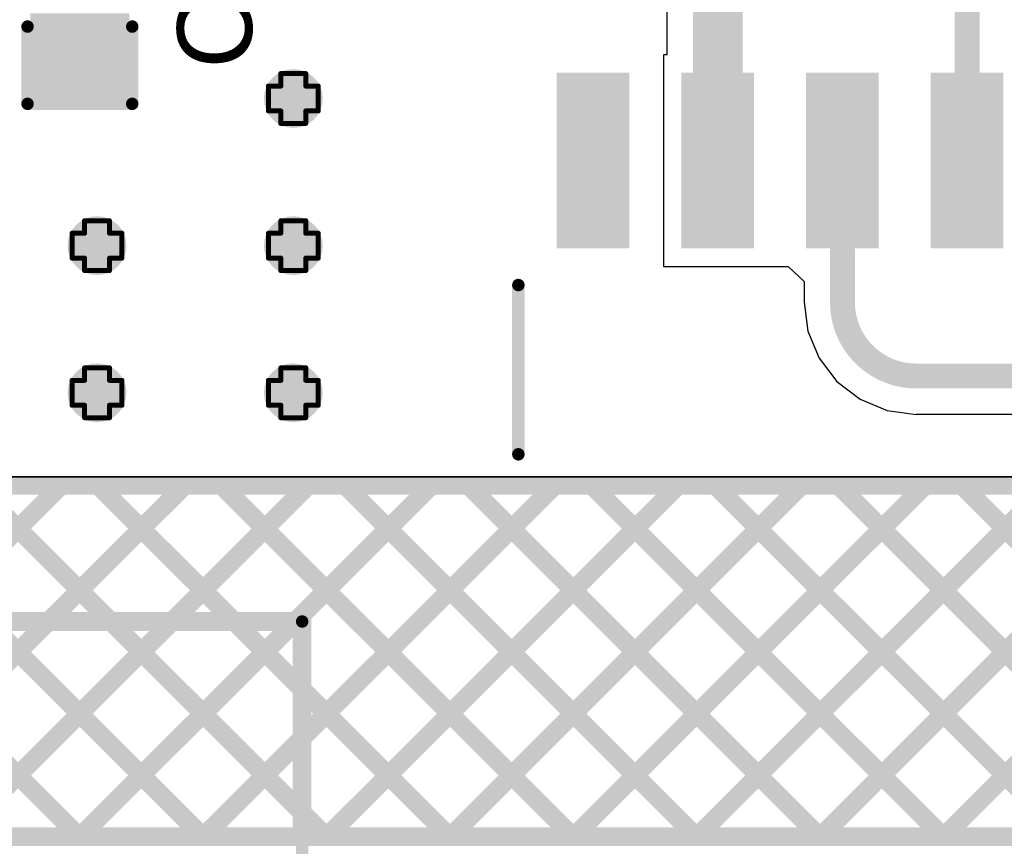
# Model space of a CAD drawing. Header units: inches. Extents: x -0.1 to 10.2, y 0 to 6.5.
# Tile 46 of 95: x 0.54 to 0.935, y 2.83 to 3.162. Entities that reach past the tile are written whole.
import ezdxf

# ---------------------------------------------------------------- set-up
doc = ezdxf.new("R2010")
doc.units = ezdxf.units.IN
doc.header["$MEASUREMENT"] = 0
for name, color, linetype in [('Bottom Layer', 5, 'Continuous'), ('Bottom Overlay', 54, 'Continuous'), ('Drill Drawing', 1, 'Continuous'), ('Top Layer', 1, 'Continuous'), ('Top Overlay', 2, 'Continuous'), ('Top Paste', 8, 'Continuous'), ('Top Solder', 216, 'Continuous'), ('Via Holes', 16, 'Continuous')]:
    doc.layers.add(name, color=color, linetype=linetype)
doc.styles.add('Arial', font='txt', dxfattribs={"height": 0.2})

# ---------------------------------------------------------------- blocks, each defined once
blk = doc.blocks.new('SOIC_16_300____14')
at = {"layer": 'Top Layer'}
for points in [[(-0.22441, -0.01319), (-0.15945, -0.01319), (-0.15945, -0.03681), (-0.22441, -0.03681)], [(-0.22441, -0.06319), (-0.15945, -0.06319), (-0.15945, -0.08681), (-0.22441, -0.08681)], [(-0.22441, -0.11319), (-0.15945, -0.11319), (-0.15945, -0.13681), (-0.22441, -0.13681)], [(-0.22441, -0.16319), (-0.15945, -0.16319), (-0.15945, -0.18681), (-0.22441, -0.18681)]]:
    blk.add_hatch(color=1, dxfattribs=at).paths.add_polyline_path(points)
at = {"layer": 'Top Paste'}
for points in [[(-0.22441, -0.01319), (-0.15945, -0.01319), (-0.15945, -0.03681), (-0.22441, -0.03681)], [(-0.22441, -0.06319), (-0.15945, -0.06319), (-0.15945, -0.08681), (-0.22441, -0.08681)], [(-0.22441, -0.11319), (-0.15945, -0.11319), (-0.15945, -0.13681), (-0.22441, -0.13681)], [(-0.22441, -0.16319), (-0.15945, -0.16319), (-0.15945, -0.18681), (-0.22441, -0.18681)]]:
    blk.add_hatch(color=8, dxfattribs=at).paths.add_polyline_path(points)
at = {"layer": 'Top Solder'}
for points in [[(-0.22717, -0.01043), (-0.15669, -0.01043), (-0.15669, -0.03957), (-0.22717, -0.03957)], [(-0.22717, -0.06043), (-0.15669, -0.06043), (-0.15669, -0.08957), (-0.22717, -0.08957)], [(-0.22717, -0.11043), (-0.15669, -0.11043), (-0.15669, -0.13957), (-0.22717, -0.13957)], [(-0.22717, -0.16043), (-0.15669, -0.16043), (-0.15669, -0.18957), (-0.22717, -0.18957)]]:
    blk.add_hatch(color=216, dxfattribs=at).paths.add_polyline_path(points)
blk = doc.blocks.new('X9555WV_2_12_6TV01_B_57')
at = {"layer": 'Bottom Overlay', "const_width": 0.005}
for points in [[(-0.755, -0.188), (-0.755, 0.17323)], [(0.755, 0.17323), (-0.755, 0.17323)]]:
    blk.add_lwpolyline(points, dxfattribs=at)
at = {"layer": 'Bottom Overlay', "const_width": 0.0025}
blk.add_lwpolyline([(-0.75625, 0.17323, 1), (-0.75375, 0.17323, 1)], format="xyb", close=True, dxfattribs=at)
blk.add_lwpolyline([(-0.75625, 0.17323, 1), (-0.75375, 0.17323, 1)], format="xyb", close=True, dxfattribs=at)
blk = doc.blocks.new('C___0603_88')
at = {"layer": 'Top Layer'}
for points in [[(-0.015, 0.0175), (-0.015, -0.0175), (-0.045, -0.0175), (-0.045, 0.0175)], [(0.045, 0.0175), (0.045, -0.0175), (0.015, -0.0175), (0.015, 0.0175)]]:
    blk.add_hatch(color=1, dxfattribs=at).paths.add_polyline_path(points)
at = {"layer": 'Top Paste'}
for points in [[(-0.015, 0.0175), (-0.015, -0.0175), (-0.045, -0.0175), (-0.045, 0.0175)], [(0.045, 0.0175), (0.045, -0.0175), (0.015, -0.0175), (0.015, 0.0175)]]:
    blk.add_hatch(color=8, dxfattribs=at).paths.add_polyline_path(points)
at = {"layer": 'Top Solder'}
for points in [[(-0.01264, 0.01986), (-0.01264, -0.01986), (-0.04736, -0.01986), (-0.04736, 0.01986)], [(0.04736, 0.01986), (0.04736, -0.01986), (0.01264, -0.01986), (0.01264, 0.01986)]]:
    blk.add_hatch(color=216, dxfattribs=at).paths.add_polyline_path(points)
at = {"layer": 'Top Overlay', "const_width": 0.005}
for points in [[(-0.049, 0.021), (-0.049, -0.021)], [(-0.018, 0.021), (-0.049, 0.021)], [(0.018, 0.021), (0.049, 0.021)], [(0.049, 0.021), (0.049, -0.021)], [(-0.049, -0.021), (-0.018, -0.021)], [(0.018, -0.021), (0.049, -0.021)]]:
    blk.add_lwpolyline(points, dxfattribs=at)
at = {"layer": 'Top Overlay', "const_width": 0.0025}
for points in [[(-0.05025, 0.021, 1), (-0.04775, 0.021, 1)], [(-0.05025, 0.021, 1), (-0.04775, 0.021, 1)], [(-0.01925, 0.021, 1), (-0.01675, 0.021, 1)], [(0.01675, 0.021, 1), (0.01925, 0.021, 1)], [(0.04775, 0.021, 1), (0.05025, 0.021, 1)], [(0.04775, 0.021, 1), (0.05025, 0.021, 1)], [(-0.05025, -0.021, 1), (-0.04775, -0.021, 1)], [(-0.05025, -0.021, 1), (-0.04775, -0.021, 1)], [(-0.01925, -0.021, 1), (-0.01675, -0.021, 1)], [(0.01675, -0.021, 1), (0.01925, -0.021, 1)], [(0.04775, -0.021, 1), (0.05025, -0.021, 1)], [(0.04775, -0.021, 1), (0.05025, -0.021, 1)]]:
    blk.add_lwpolyline(points, format="xyb", close=True, dxfattribs=at)

msp = doc.modelspace()

# ---------------------------------------------------------------- hatches: boundary and pattern name
at = {"layer": 'Bottom Layer'}
h = msp.add_hatch(color=5, dxfattribs=at)
edge = h.paths.add_edge_path()
edge.add_arc((0.64961, 3.13024), 0.01181, 0, 360)
h = msp.add_hatch(color=5, dxfattribs=at)
edge = h.paths.add_edge_path()
edge.add_arc((0.57087, 3.07118), 0.01181, 0, 360)
h = msp.add_hatch(color=5, dxfattribs=at)
edge = h.paths.add_edge_path()
edge.add_arc((0.64961, 3.07118), 0.01181, 0, 360)
h = msp.add_hatch(color=5, dxfattribs=at)
edge = h.paths.add_edge_path()
edge.add_arc((0.57087, 3.01213), 0.01181, 0, 360)
h = msp.add_hatch(color=5, dxfattribs=at)
edge = h.paths.add_edge_path()
edge.add_arc((0.64961, 3.01213), 0.01181, 0, 360)
at = {"layer": 'Top Layer'}
h = msp.add_hatch(color=1, dxfattribs=at)
edge = h.paths.add_edge_path()
edge.add_arc((0.64961, 3.13024), 0.01181, 0, 360)
h = msp.add_hatch(color=1, dxfattribs=at)
edge = h.paths.add_edge_path()
edge.add_arc((0.57087, 3.07118), 0.01181, 0, 360)
h = msp.add_hatch(color=1, dxfattribs=at)
edge = h.paths.add_edge_path()
edge.add_arc((0.64961, 3.07118), 0.01181, 0, 360)
h = msp.add_hatch(color=1, dxfattribs=at)
edge = h.paths.add_edge_path()
edge.add_arc((0.57087, 3.01213), 0.01181, 0, 360)
h = msp.add_hatch(color=1, dxfattribs=at)
edge = h.paths.add_edge_path()
edge.add_arc((0.64961, 3.01213), 0.01181, 0, 360)
at = {"layer": 'Via Holes'}
h = msp.add_hatch(color=7, dxfattribs=at)
edge = h.paths.add_edge_path()
edge.add_arc((0.64961, 3.13024), 0.00591, 0, 360)
h = msp.add_hatch(color=7, dxfattribs=at)
edge = h.paths.add_edge_path()
edge.add_arc((0.57087, 3.07118), 0.00591, 0, 360)
h = msp.add_hatch(color=7, dxfattribs=at)
edge = h.paths.add_edge_path()
edge.add_arc((0.64961, 3.07118), 0.00591, 0, 360)
h = msp.add_hatch(color=7, dxfattribs=at)
edge = h.paths.add_edge_path()
edge.add_arc((0.57087, 3.01213), 0.00591, 0, 360)
h = msp.add_hatch(color=7, dxfattribs=at)
edge = h.paths.add_edge_path()
edge.add_arc((0.64961, 3.01213), 0.00591, 0, 360)

# ---------------------------------------------------------------- linework, layer by layer
at = {"layer": 'Bottom Layer'}
msp.add_line((4.54592, 2.97828), (0.01529, 2.97828), dxfattribs=at)
at = {"layer": 'Bottom Overlay', "const_width": 0.0075}
for points in [[(0.02014, 2.975), (4.53992, 2.975)], [(0.50194, 2.92035), (0.55658, 2.975)], [(0.52179, 2.975), (0.57644, 2.92035)], [(0.55143, 2.92035), (0.60608, 2.975)], [(0.57129, 2.975), (0.62594, 2.92035)], [(0.60093, 2.92035), (0.65558, 2.975)], [(0.62079, 2.975), (0.76179, 2.834)], [(0.65043, 2.92035), (0.70507, 2.975)], [(0.65315, 2.87358), (0.75457, 2.975)], [(0.66307, 2.834), (0.80407, 2.975)], [(0.67029, 2.975), (0.81129, 2.834)], [(0.71257, 2.834), (0.85357, 2.975)], [(0.71978, 2.975), (0.86078, 2.834)], [(0.76206, 2.834), (0.90306, 2.975)], [(0.76928, 2.975), (0.91028, 2.834)], [(0.81156, 2.834), (0.95256, 2.975)], [(0.81878, 2.975), (0.95978, 2.834)], [(0.86106, 2.834), (1.00206, 2.975)], [(0.86828, 2.975), (1.00928, 2.834)], [(0.91056, 2.834), (1.05156, 2.975)], [(0.91777, 2.975), (1.05877, 2.834)], [(0.29192, 2.92035), (0.65315, 2.92035)], [(0.29192, 2.92035), (0.65315, 2.92035)], [(0.65315, 2.834), (0.65315, 2.92035)], [(0.65315, 2.834), (0.65315, 2.92035)], [(0.65315, 2.89315), (0.71229, 2.834)], [(0.65315, 2.84365), (0.66279, 2.834)], [(0.65315, 2.834), (1.2368, 2.834)]]:
    msp.add_lwpolyline(points, dxfattribs=at)
at = {"layer": 'Bottom Overlay', "const_width": 0.00375}
for points in [[(0.55471, 2.975, 1), (0.55846, 2.975, 1)], [(0.56942, 2.975, 1), (0.57317, 2.975, 1)], [(0.6042, 2.975, 1), (0.60795, 2.975, 1)], [(0.61891, 2.975, 1), (0.62266, 2.975, 1)], [(0.6537, 2.975, 1), (0.65745, 2.975, 1)], [(0.66841, 2.975, 1), (0.67216, 2.975, 1)], [(0.7032, 2.975, 1), (0.70695, 2.975, 1)], [(0.71791, 2.975, 1), (0.72166, 2.975, 1)], [(0.7527, 2.975, 1), (0.75645, 2.975, 1)], [(0.76741, 2.975, 1), (0.77116, 2.975, 1)], [(0.80219, 2.975, 1), (0.80594, 2.975, 1)], [(0.8169, 2.975, 1), (0.82065, 2.975, 1)], [(0.85169, 2.975, 1), (0.85544, 2.975, 1)], [(0.8664, 2.975, 1), (0.87015, 2.975, 1)], [(0.90119, 2.975, 1), (0.90494, 2.975, 1)], [(0.9159, 2.975, 1), (0.91965, 2.975, 1)], [(0.54956, 2.92035, 1), (0.55331, 2.92035, 1)], [(0.57457, 2.92035, 1), (0.57832, 2.92035, 1)], [(0.59906, 2.92035, 1), (0.60281, 2.92035, 1)], [(0.62406, 2.92035, 1), (0.62781, 2.92035, 1)], [(0.64855, 2.92035, 1), (0.6523, 2.92035, 1)], [(0.65127, 2.92035, 1), (0.65502, 2.92035, 1)], [(0.65127, 2.92035, 1), (0.65502, 2.92035, 1)], [(0.65127, 2.92035, 1), (0.65502, 2.92035, 1)], [(0.65127, 2.92035, 1), (0.65502, 2.92035, 1)], [(0.65127, 2.89315, 1), (0.65502, 2.89315, 1)], [(0.65127, 2.87358, 1), (0.65502, 2.87358, 1)], [(0.65127, 2.84365, 1), (0.65502, 2.84365, 1)], [(0.65127, 2.834, 1), (0.65502, 2.834, 1)], [(0.65127, 2.834, 1), (0.65502, 2.834, 1)], [(0.65127, 2.834, 1), (0.65502, 2.834, 1)], [(0.66092, 2.834, 1), (0.66467, 2.834, 1)], [(0.66119, 2.834, 1), (0.66494, 2.834, 1)], [(0.71042, 2.834, 1), (0.71417, 2.834, 1)], [(0.71069, 2.834, 1), (0.71444, 2.834, 1)], [(0.75991, 2.834, 1), (0.76366, 2.834, 1)], [(0.76019, 2.834, 1), (0.76394, 2.834, 1)], [(0.80941, 2.834, 1), (0.81316, 2.834, 1)], [(0.80969, 2.834, 1), (0.81344, 2.834, 1)], [(0.85891, 2.834, 1), (0.86266, 2.834, 1)], [(0.85918, 2.834, 1), (0.86293, 2.834, 1)], [(0.90841, 2.834, 1), (0.91216, 2.834, 1)], [(0.90868, 2.834, 1), (0.91243, 2.834, 1)]]:
    msp.add_lwpolyline(points, format="xyb", close=True, dxfattribs=at)
at = {"layer": 'Drill Drawing', "const_width": 0.002}
for points in [[(0.64461, 3.13524), (0.64461, 3.14024)], [(0.64461, 3.14024), (0.65461, 3.14024)], [(0.65461, 3.13524), (0.65461, 3.14024)], [(0.63961, 3.12524), (0.63961, 3.13524)], [(0.63961, 3.13524), (0.64461, 3.13524)], [(0.65461, 3.13524), (0.65961, 3.13524)], [(0.65961, 3.12524), (0.65961, 3.13524)], [(0.63961, 3.12524), (0.64461, 3.12524)], [(0.64461, 3.12024), (0.64461, 3.12524)], [(0.65461, 3.12524), (0.65961, 3.12524)], [(0.65461, 3.12024), (0.65461, 3.12524)], [(0.64461, 3.12024), (0.65461, 3.12024)], [(0.56587, 3.07618), (0.56587, 3.08118)], [(0.56587, 3.08118), (0.57587, 3.08118)], [(0.57587, 3.07618), (0.57587, 3.08118)], [(0.64461, 3.07618), (0.64461, 3.08118)], [(0.64461, 3.08118), (0.65461, 3.08118)], [(0.65461, 3.07618), (0.65461, 3.08118)], [(0.56087, 3.06618), (0.56087, 3.07618)], [(0.56087, 3.07618), (0.56587, 3.07618)], [(0.57587, 3.07618), (0.58087, 3.07618)], [(0.58087, 3.06618), (0.58087, 3.07618)], [(0.63961, 3.06618), (0.63961, 3.07618)], [(0.63961, 3.07618), (0.64461, 3.07618)], [(0.65461, 3.07618), (0.65961, 3.07618)], [(0.65961, 3.06618), (0.65961, 3.07618)], [(0.56087, 3.06618), (0.56587, 3.06618)], [(0.56587, 3.06118), (0.56587, 3.06618)], [(0.57587, 3.06618), (0.58087, 3.06618)], [(0.57587, 3.06118), (0.57587, 3.06618)], [(0.63961, 3.06618), (0.64461, 3.06618)], [(0.64461, 3.06118), (0.64461, 3.06618)], [(0.65461, 3.06618), (0.65961, 3.06618)], [(0.65461, 3.06118), (0.65461, 3.06618)], [(0.56587, 3.06118), (0.57587, 3.06118)], [(0.64461, 3.06118), (0.65461, 3.06118)], [(0.56587, 3.01713), (0.56587, 3.02213)], [(0.56587, 3.02213), (0.57587, 3.02213)], [(0.57587, 3.01713), (0.57587, 3.02213)], [(0.64461, 3.01713), (0.64461, 3.02213)], [(0.64461, 3.02213), (0.65461, 3.02213)], [(0.65461, 3.01713), (0.65461, 3.02213)], [(0.56087, 3.00713), (0.56087, 3.01713)], [(0.56087, 3.01713), (0.56587, 3.01713)], [(0.57587, 3.01713), (0.58087, 3.01713)], [(0.58087, 3.00713), (0.58087, 3.01713)], [(0.63961, 3.00713), (0.63961, 3.01713)], [(0.63961, 3.01713), (0.64461, 3.01713)], [(0.65461, 3.01713), (0.65961, 3.01713)], [(0.65961, 3.00713), (0.65961, 3.01713)], [(0.56087, 3.00713), (0.56587, 3.00713)], [(0.56587, 3.00213), (0.56587, 3.00713)], [(0.57587, 3.00713), (0.58087, 3.00713)], [(0.57587, 3.00213), (0.57587, 3.00713)], [(0.63961, 3.00713), (0.64461, 3.00713)], [(0.64461, 3.00213), (0.64461, 3.00713)], [(0.65461, 3.00713), (0.65961, 3.00713)], [(0.65461, 3.00213), (0.65461, 3.00713)], [(0.56587, 3.00213), (0.57587, 3.00213)], [(0.64461, 3.00213), (0.65461, 3.00213)]]:
    msp.add_lwpolyline(points, dxfattribs=at)
at = {"layer": 'Drill Drawing', "const_width": 0.001}
for points in [[(0.64411, 3.14024, 1), (0.64511, 3.14024, 1)], [(0.64411, 3.14024, 1), (0.64511, 3.14024, 1)], [(0.65411, 3.14024, 1), (0.65511, 3.14024, 1)], [(0.65411, 3.14024, 1), (0.65511, 3.14024, 1)], [(0.63911, 3.13524, 1), (0.64011, 3.13524, 1)], [(0.63911, 3.13524, 1), (0.64011, 3.13524, 1)], [(0.64411, 3.13524, 1), (0.64511, 3.13524, 1)], [(0.64411, 3.13524, 1), (0.64511, 3.13524, 1)], [(0.65411, 3.13524, 1), (0.65511, 3.13524, 1)], [(0.65411, 3.13524, 1), (0.65511, 3.13524, 1)], [(0.65911, 3.13524, 1), (0.66011, 3.13524, 1)], [(0.65911, 3.13524, 1), (0.66011, 3.13524, 1)], [(0.63911, 3.12524, 1), (0.64011, 3.12524, 1)], [(0.63911, 3.12524, 1), (0.64011, 3.12524, 1)], [(0.64411, 3.12524, 1), (0.64511, 3.12524, 1)], [(0.64411, 3.12524, 1), (0.64511, 3.12524, 1)], [(0.65411, 3.12524, 1), (0.65511, 3.12524, 1)], [(0.65411, 3.12524, 1), (0.65511, 3.12524, 1)], [(0.65911, 3.12524, 1), (0.66011, 3.12524, 1)], [(0.65911, 3.12524, 1), (0.66011, 3.12524, 1)], [(0.64411, 3.12024, 1), (0.64511, 3.12024, 1)], [(0.64411, 3.12024, 1), (0.64511, 3.12024, 1)], [(0.65411, 3.12024, 1), (0.65511, 3.12024, 1)], [(0.65411, 3.12024, 1), (0.65511, 3.12024, 1)], [(0.56537, 3.08118, 1), (0.56637, 3.08118, 1)], [(0.56537, 3.08118, 1), (0.56637, 3.08118, 1)], [(0.57537, 3.08118, 1), (0.57637, 3.08118, 1)], [(0.57537, 3.08118, 1), (0.57637, 3.08118, 1)], [(0.64411, 3.08118, 1), (0.64511, 3.08118, 1)], [(0.64411, 3.08118, 1), (0.64511, 3.08118, 1)], [(0.65411, 3.08118, 1), (0.65511, 3.08118, 1)], [(0.65411, 3.08118, 1), (0.65511, 3.08118, 1)], [(0.56037, 3.07618, 1), (0.56137, 3.07618, 1)], [(0.56037, 3.07618, 1), (0.56137, 3.07618, 1)], [(0.56537, 3.07618, 1), (0.56637, 3.07618, 1)], [(0.56537, 3.07618, 1), (0.56637, 3.07618, 1)], [(0.57537, 3.07618, 1), (0.57637, 3.07618, 1)], [(0.57537, 3.07618, 1), (0.57637, 3.07618, 1)], [(0.58037, 3.07618, 1), (0.58137, 3.07618, 1)], [(0.58037, 3.07618, 1), (0.58137, 3.07618, 1)], [(0.63911, 3.07618, 1), (0.64011, 3.07618, 1)], [(0.63911, 3.07618, 1), (0.64011, 3.07618, 1)], [(0.64411, 3.07618, 1), (0.64511, 3.07618, 1)], [(0.64411, 3.07618, 1), (0.64511, 3.07618, 1)], [(0.65411, 3.07618, 1), (0.65511, 3.07618, 1)], [(0.65411, 3.07618, 1), (0.65511, 3.07618, 1)], [(0.65911, 3.07618, 1), (0.66011, 3.07618, 1)], [(0.65911, 3.07618, 1), (0.66011, 3.07618, 1)], [(0.56037, 3.06618, 1), (0.56137, 3.06618, 1)], [(0.56037, 3.06618, 1), (0.56137, 3.06618, 1)], [(0.56537, 3.06618, 1), (0.56637, 3.06618, 1)], [(0.56537, 3.06618, 1), (0.56637, 3.06618, 1)], [(0.57537, 3.06618, 1), (0.57637, 3.06618, 1)], [(0.57537, 3.06618, 1), (0.57637, 3.06618, 1)], [(0.58037, 3.06618, 1), (0.58137, 3.06618, 1)], [(0.58037, 3.06618, 1), (0.58137, 3.06618, 1)], [(0.63911, 3.06618, 1), (0.64011, 3.06618, 1)], [(0.63911, 3.06618, 1), (0.64011, 3.06618, 1)], [(0.64411, 3.06618, 1), (0.64511, 3.06618, 1)], [(0.64411, 3.06618, 1), (0.64511, 3.06618, 1)], [(0.65411, 3.06618, 1), (0.65511, 3.06618, 1)], [(0.65411, 3.06618, 1), (0.65511, 3.06618, 1)], [(0.65911, 3.06618, 1), (0.66011, 3.06618, 1)], [(0.65911, 3.06618, 1), (0.66011, 3.06618, 1)], [(0.56537, 3.06118, 1), (0.56637, 3.06118, 1)], [(0.56537, 3.06118, 1), (0.56637, 3.06118, 1)], [(0.57537, 3.06118, 1), (0.57637, 3.06118, 1)], [(0.57537, 3.06118, 1), (0.57637, 3.06118, 1)], [(0.64411, 3.06118, 1), (0.64511, 3.06118, 1)], [(0.64411, 3.06118, 1), (0.64511, 3.06118, 1)], [(0.65411, 3.06118, 1), (0.65511, 3.06118, 1)], [(0.65411, 3.06118, 1), (0.65511, 3.06118, 1)], [(0.56537, 3.02213, 1), (0.56637, 3.02213, 1)], [(0.56537, 3.02213, 1), (0.56637, 3.02213, 1)], [(0.57537, 3.02213, 1), (0.57637, 3.02213, 1)], [(0.57537, 3.02213, 1), (0.57637, 3.02213, 1)], [(0.64411, 3.02213, 1), (0.64511, 3.02213, 1)], [(0.64411, 3.02213, 1), (0.64511, 3.02213, 1)], [(0.65411, 3.02213, 1), (0.65511, 3.02213, 1)], [(0.65411, 3.02213, 1), (0.65511, 3.02213, 1)], [(0.56037, 3.01713, 1), (0.56137, 3.01713, 1)], [(0.56037, 3.01713, 1), (0.56137, 3.01713, 1)], [(0.56537, 3.01713, 1), (0.56637, 3.01713, 1)], [(0.56537, 3.01713, 1), (0.56637, 3.01713, 1)], [(0.57537, 3.01713, 1), (0.57637, 3.01713, 1)], [(0.57537, 3.01713, 1), (0.57637, 3.01713, 1)], [(0.58037, 3.01713, 1), (0.58137, 3.01713, 1)], [(0.58037, 3.01713, 1), (0.58137, 3.01713, 1)], [(0.63911, 3.01713, 1), (0.64011, 3.01713, 1)], [(0.63911, 3.01713, 1), (0.64011, 3.01713, 1)], [(0.64411, 3.01713, 1), (0.64511, 3.01713, 1)], [(0.64411, 3.01713, 1), (0.64511, 3.01713, 1)], [(0.65411, 3.01713, 1), (0.65511, 3.01713, 1)], [(0.65411, 3.01713, 1), (0.65511, 3.01713, 1)], [(0.65911, 3.01713, 1), (0.66011, 3.01713, 1)], [(0.65911, 3.01713, 1), (0.66011, 3.01713, 1)], [(0.56037, 3.00713, 1), (0.56137, 3.00713, 1)], [(0.56037, 3.00713, 1), (0.56137, 3.00713, 1)], [(0.56537, 3.00713, 1), (0.56637, 3.00713, 1)], [(0.56537, 3.00713, 1), (0.56637, 3.00713, 1)], [(0.57537, 3.00713, 1), (0.57637, 3.00713, 1)], [(0.57537, 3.00713, 1), (0.57637, 3.00713, 1)], [(0.58037, 3.00713, 1), (0.58137, 3.00713, 1)], [(0.58037, 3.00713, 1), (0.58137, 3.00713, 1)], [(0.63911, 3.00713, 1), (0.64011, 3.00713, 1)], [(0.63911, 3.00713, 1), (0.64011, 3.00713, 1)], [(0.64411, 3.00713, 1), (0.64511, 3.00713, 1)], [(0.64411, 3.00713, 1), (0.64511, 3.00713, 1)], [(0.65411, 3.00713, 1), (0.65511, 3.00713, 1)], [(0.65411, 3.00713, 1), (0.65511, 3.00713, 1)], [(0.65911, 3.00713, 1), (0.66011, 3.00713, 1)], [(0.65911, 3.00713, 1), (0.66011, 3.00713, 1)], [(0.56537, 3.00213, 1), (0.56637, 3.00213, 1)], [(0.56537, 3.00213, 1), (0.56637, 3.00213, 1)], [(0.57537, 3.00213, 1), (0.57637, 3.00213, 1)], [(0.57537, 3.00213, 1), (0.57637, 3.00213, 1)], [(0.64411, 3.00213, 1), (0.64511, 3.00213, 1)], [(0.64411, 3.00213, 1), (0.64511, 3.00213, 1)], [(0.65411, 3.00213, 1), (0.65511, 3.00213, 1)], [(0.65411, 3.00213, 1), (0.65511, 3.00213, 1)]]:
    msp.add_lwpolyline(points, format="xyb", close=True, dxfattribs=at)
at = {"layer": 'Top Layer'}
for p, q in [((0.79949, 3.18116), (0.79949, 3.1478)), ((0.79949, 3.1478), (0.79807, 3.1478)), ((0.79807, 3.1478), (0.79807, 3.06283)), ((0.79807, 3.06283), (0.84007, 3.06283)), ((0.84007, 3.06283), (0.84169, 3.06283)), ((0.84169, 3.06283), (0.84807, 3.06283)), ((0.84807, 3.06283), (0.85459, 3.05686)), ((0.85459, 3.05686), (0.85459, 3.04848)), ((0.85459, 3.04848), (0.8545, 3.04848)), ((0.8545, 3.04848), (0.85603, 3.03683)), ((0.85603, 3.03683), (0.86052, 3.02598)), ((0.86052, 3.02598), (0.86768, 3.01666)), ((0.86768, 3.01666), (0.87699, 3.00951)), ((0.87699, 3.00951), (0.88785, 3.00501)), ((0.88785, 3.00501), (0.89949, 3.00348)), ((0.89949, 3.00348), (0.89949, 3.00357)), ((0.89949, 3.00357), (1.631, 3.00357)), ((4.54592, 2.97836), (0.1492, 2.97836))]:
    msp.add_line(p, q, dxfattribs=at)
for points, const_width in [([(0.81988, 3.10139), (0.81988, 3.2061)], 0.02), ([(0.91988, 3.10531), (0.91988, 3.2088)], 0.01), ([(0.86988, 3.04848), (0.86988, 3.10139)], 0.01), ([(0.89949, 3.01886), (1.631, 3.01886)], 0.01)]:
    msp.add_lwpolyline(points, dxfattribs=dict(at, const_width=const_width))
for points, const_width in [([(0.81488, 3.10139, 1), (0.82488, 3.10139, 1)], 0.01), ([(0.91738, 3.10531, 1), (0.92238, 3.10531, 1)], 0.005), ([(0.86738, 3.10139, 1), (0.87238, 3.10139, 1)], 0.005), ([(0.86738, 3.04848, 1), (0.87238, 3.04848, 1)], 0.005), ([(0.86738, 3.04848, 1), (0.87238, 3.04848, 1)], 0.005), ([(0.89699, 3.01886, 1), (0.90199, 3.01886, 1)], 0.005), ([(0.89699, 3.01886, 1), (0.90199, 3.01886, 1)], 0.005)]:
    msp.add_lwpolyline(points, format="xyb", close=True, dxfattribs=dict(at, const_width=const_width))
at = {"layer": 'Top Layer', "const_width": 0.01}
msp.add_lwpolyline([(0.89949, 3.01886, -0.414214), (0.86988, 3.04848)], format="xyb", dxfattribs=at)
at = {"layer": 'Top Overlay'}
for points, const_width in [([(0.73988, 2.98745), (0.73988, 3.05539)], 0.005), ([(0.139, 2.975), (4.54592, 2.975)], 0.0075), ([(0.41558, 2.834), (0.55658, 2.975)], 0.0075), ([(0.4228, 2.975), (0.5638, 2.834)], 0.0075), ([(0.46508, 2.834), (0.60608, 2.975)], 0.0075), ([(0.4723, 2.975), (0.6133, 2.834)], 0.0075), ([(0.51458, 2.834), (0.65558, 2.975)], 0.0075), ([(0.52179, 2.975), (0.66279, 2.834)], 0.0075), ([(0.56407, 2.834), (0.70507, 2.975)], 0.0075), ([(0.57129, 2.975), (0.71229, 2.834)], 0.0075), ([(0.61357, 2.834), (0.75457, 2.975)], 0.0075), ([(0.62079, 2.975), (0.76179, 2.834)], 0.0075), ([(0.66307, 2.834), (0.80407, 2.975)], 0.0075), ([(0.67029, 2.975), (0.81129, 2.834)], 0.0075), ([(0.71257, 2.834), (0.85357, 2.975)], 0.0075), ([(0.71978, 2.975), (0.86078, 2.834)], 0.0075), ([(0.76206, 2.834), (0.90306, 2.975)], 0.0075), ([(0.76928, 2.975), (0.91028, 2.834)], 0.0075), ([(0.81156, 2.834), (0.95256, 2.975)], 0.0075), ([(0.81878, 2.975), (0.95978, 2.834)], 0.0075), ([(0.86106, 2.834), (1.00206, 2.975)], 0.0075), ([(0.86828, 2.975), (1.00928, 2.834)], 0.0075), ([(0.91056, 2.834), (1.05156, 2.975)], 0.0075), ([(0.91777, 2.975), (1.05877, 2.834)], 0.0075), ([(0.255, 2.834), (4.42345, 2.834)], 0.0075)]:
    msp.add_lwpolyline(points, dxfattribs=dict(at, const_width=const_width))
for points, const_width in [([(0.73863, 3.05539, 1), (0.74113, 3.05539, 1)], 0.0025), ([(0.73863, 2.98745, 1), (0.74113, 2.98745, 1)], 0.0025), ([(0.55471, 2.975, 1), (0.55846, 2.975, 1)], 0.00375), ([(0.56942, 2.975, 1), (0.57317, 2.975, 1)], 0.00375), ([(0.6042, 2.975, 1), (0.60795, 2.975, 1)], 0.00375), ([(0.61891, 2.975, 1), (0.62266, 2.975, 1)], 0.00375), ([(0.6537, 2.975, 1), (0.65745, 2.975, 1)], 0.00375), ([(0.66841, 2.975, 1), (0.67216, 2.975, 1)], 0.00375), ([(0.7032, 2.975, 1), (0.70695, 2.975, 1)], 0.00375), ([(0.71791, 2.975, 1), (0.72166, 2.975, 1)], 0.00375), ([(0.7527, 2.975, 1), (0.75645, 2.975, 1)], 0.00375), ([(0.76741, 2.975, 1), (0.77116, 2.975, 1)], 0.00375), ([(0.80219, 2.975, 1), (0.80594, 2.975, 1)], 0.00375), ([(0.8169, 2.975, 1), (0.82065, 2.975, 1)], 0.00375), ([(0.85169, 2.975, 1), (0.85544, 2.975, 1)], 0.00375), ([(0.8664, 2.975, 1), (0.87015, 2.975, 1)], 0.00375), ([(0.90119, 2.975, 1), (0.90494, 2.975, 1)], 0.00375), ([(0.9159, 2.975, 1), (0.91965, 2.975, 1)], 0.00375), ([(0.56192, 2.834, 1), (0.56567, 2.834, 1)], 0.00375), ([(0.5622, 2.834, 1), (0.56595, 2.834, 1)], 0.00375), ([(0.61142, 2.834, 1), (0.61517, 2.834, 1)], 0.00375), ([(0.6117, 2.834, 1), (0.61545, 2.834, 1)], 0.00375), ([(0.66092, 2.834, 1), (0.66467, 2.834, 1)], 0.00375), ([(0.66119, 2.834, 1), (0.66494, 2.834, 1)], 0.00375), ([(0.71042, 2.834, 1), (0.71417, 2.834, 1)], 0.00375), ([(0.71069, 2.834, 1), (0.71444, 2.834, 1)], 0.00375), ([(0.75991, 2.834, 1), (0.76366, 2.834, 1)], 0.00375), ([(0.76019, 2.834, 1), (0.76394, 2.834, 1)], 0.00375), ([(0.80941, 2.834, 1), (0.81316, 2.834, 1)], 0.00375), ([(0.80969, 2.834, 1), (0.81344, 2.834, 1)], 0.00375), ([(0.85891, 2.834, 1), (0.86266, 2.834, 1)], 0.00375), ([(0.85918, 2.834, 1), (0.86293, 2.834, 1)], 0.00375), ([(0.90841, 2.834, 1), (0.91216, 2.834, 1)], 0.00375), ([(0.90868, 2.834, 1), (0.91243, 2.834, 1)], 0.00375)]:
    msp.add_lwpolyline(points, format="xyb", close=True, dxfattribs=dict(at, const_width=const_width))

# ---------------------------------------------------------------- block references
for name, p, rotation in [('C___0603_88', (0.564, 3.1771), 90), ('SOIC_16_300____14', (0.94488, 2.91339), 270), ('X9555WV_2_12_6TV01_B_57', (0.47992, 2.16535), 270)]:
    msp.add_blockref(name, p, dxfattribs=dict(rotation=rotation))

# ---------------------------------------------------------------- texts
at = {"layer": 'Top Overlay', "style": 'Arial'}
msp.add_text('C12', height=0.03, rotation=90, dxfattribs=at).set_placement((0.63304, 3.14224))

doc.saveas('drawing.dxf')
